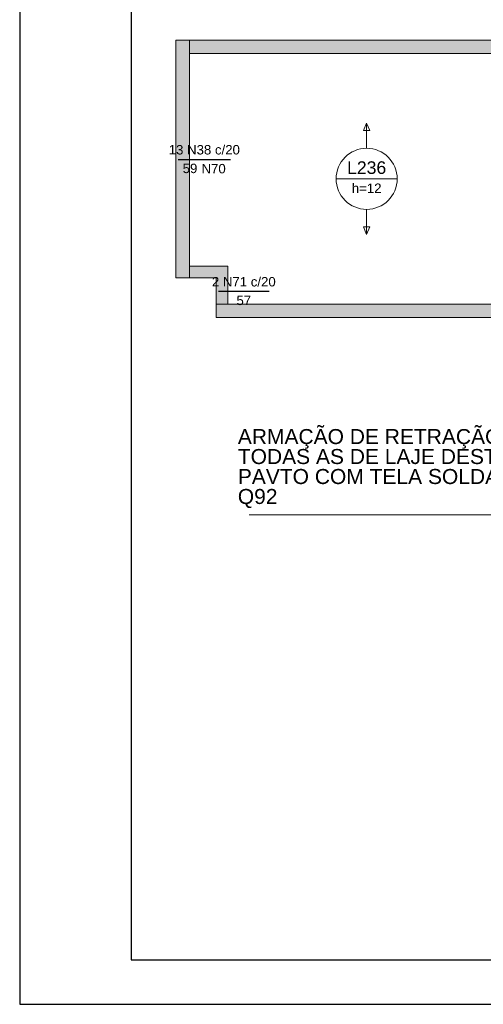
# Model space of a CAD drawing. Header units: millimetres. Extents: x 0 to 84.1, y 0 to 59.4.
# Tile 1 of 8: x 0 to 10.4, y 0 to 22.1. Entities that reach past the tile are written whole.
import ezdxf

# ---------------------------------------------------------------- set-up
doc = ezdxf.new("R2010")
doc.units = ezdxf.units.MM
doc.header["$MEASUREMENT"] = 0
doc.linetypes.add('NULL', pattern=[0])
for name, color, linetype, lineweight in [('CONTRAVENTAMENTOS', 4, 'Continuous', 9), ('Descrição da armadura', 7, 'Continuous', 0), ('DT-Armadura negativa', 4, 'Continuous', 30), ('DT-Hachura viga em laje', 254, 'Continuous', 5), ('DT-Textos', 7, 'Continuous', 5), ('DT-Título', 3, 'Continuous', 20), ('FO-Vigas', 1, 'Continuous', 20), ('Textos armaduras', 7, 'Continuous', 0)]:
    doc.layers.add(name, color=color, linetype=linetype, lineweight=lineweight)
doc.layers.add('SEDUC_MARF', color=1, linetype='Continuous')
doc.layers.add('SEDUC_MARGG', color=7, linetype='Continuous')
doc.styles.add('Arial', font='txt')

msp = doc.modelspace()

# ---------------------------------------------------------------- hatches: boundary and pattern name
at = {"layer": 'DT-Hachura viga em laje', "linetype": 'Continuous'}
for points in [[(3.802, 21.623), (3.802, 21.623), (3.502, 21.623), (3.502, 16.297), (3.802, 16.297), (3.802, 21.623)], [(11.899, 21.473), (11.899, 21.473), (11.899, 21.623), (3.802, 21.623), (3.652, 21.473), (3.802, 21.324), (11.749, 21.324), (11.899, 21.473)], [(4.667, 16.557), (4.667, 16.557), (3.802, 16.557), (3.652, 16.427), (3.802, 16.297), (4.406, 16.297), (4.667, 16.557)], [(4.667, 15.704), (4.667, 15.704), (4.667, 16.557), (4.406, 16.297), (4.406, 15.704), (4.536, 15.554), (4.667, 15.704)], [(11.899, 15.554), (11.899, 15.554), (11.749, 15.704), (4.406, 15.704), (4.406, 15.404), (11.899, 15.404), (11.899, 15.554)]]:
    msp.add_hatch(color=254, dxfattribs=at).paths.add_polyline_path(points)

# ---------------------------------------------------------------- linework, layer by layer
at = {"layer": 'CONTRAVENTAMENTOS'}
msp.add_line((10.924, 10.974), (5.14, 10.974), dxfattribs=at)
at = {"layer": 'DT-Armadura negativa'}
for points in [[(3.552, 18.95), (4.723, 18.95)], [(4.456, 15.99), (5.587, 15.99)]]:
    msp.add_lwpolyline(points, dxfattribs=at)
at = {"layer": 'DT-Textos'}
for p, q in [((7.775, 19.764), (7.705, 19.594)), ((7.846, 19.594), (7.775, 19.764)), ((7.705, 19.594), (7.846, 19.594)), ((7.09, 18.513), (8.461, 18.513)), ((7.846, 17.433), (7.705, 17.433)), ((7.705, 17.433), (7.775, 17.263)), ((7.775, 17.263), (7.846, 17.433))]:
    msp.add_line(p, q, dxfattribs=at)
for points in [[(7.775, 19.199), (7.775, 19.764)], [(7.775, 17.828), (7.775, 17.263)]]:
    msp.add_lwpolyline(points, dxfattribs=at)
msp.add_circle((7.775, 18.513), 0.685, dxfattribs=at)
at = {"layer": 'FO-Vigas'}
for p, q in [((3.502, 21.623), (3.802, 21.623)), ((3.502, 16.296), (3.502, 21.623)), ((3.802, 21.623), (11.899, 21.623)), ((3.802, 16.296), (3.802, 21.623)), ((3.802, 21.323), (11.749, 21.323)), ((3.802, 16.556), (4.666, 16.556)), ((4.666, 15.704), (4.666, 16.556)), ((3.502, 16.296), (3.802, 16.296)), ((3.802, 16.296), (4.406, 16.296)), ((4.406, 15.704), (4.406, 16.296)), ((4.406, 15.704), (4.406, 15.404)), ((4.406, 15.704), (11.749, 15.704)), ((4.406, 15.404), (11.899, 15.404))]:
    msp.add_line(p, q, dxfattribs=at)
at = {"layer": 'SEDUC_MARF'}
msp.add_lwpolyline([(84.1, 59.4), (0, 59.4), (0, 0), (84.1, 0)], close=True, dxfattribs=at)
at = {"layer": 'SEDUC_MARGG'}
msp.add_lwpolyline([(2.5, 1), (83.1, 1), (83.1, 58.4), (2.5, 58.4)], close=True, dxfattribs=at)

# ---------------------------------------------------------------- texts
at = {"layer": 'Descrição da armadura', "linetype": 'NULL', "char_height": 0.2118, "line_spacing_factor": 0.9, "style": 'Arial'}
for s, insert, width, attachment_point in [('13 N38 c/20', (4.137, 19.056), 3.1277, 8), ('N70', (4.617, 18.632), 1.06399, 9), ('2 N71 c/20', (5.022, 16.096), 2.80513, 8)]:
    msp.add_mtext(s, dxfattribs=dict(at, insert=insert, width=width, attachment_point=attachment_point))
at = {"layer": 'DT-Textos', "linetype": 'NULL', "attachment_point": 8, "line_spacing_factor": 0.798, "style": 'Arial'}
for s, insert, char_height, width in [('L236', (7.775, 18.619), 0.2824, 1.7352), ('h=12', (7.775, 18.196), 0.2118, 1.30642)]:
    msp.add_mtext(s, dxfattribs=dict(at, insert=insert, char_height=char_height, width=width))
at = {"layer": 'DT-Título', "linetype": 'NULL', "insert": (4.888, 11.128), "char_height": 0.33676, "width": 6.89927, "attachment_point": 7, "line_spacing_factor": 0.798, "style": 'Arial'}
msp.add_mtext('ARMAÇÃO DE RETRAÇÃO EM TODAS AS DE LAJE DESTE PAVTO COM TELA SOLDADA Q92', dxfattribs=at)
at = {"layer": 'Textos armaduras', "linetype": 'NULL', "char_height": 0.2118, "width": 1.04514, "line_spacing_factor": 0.9, "style": 'Arial'}
for s, insert, attachment_point in [('59', (3.652, 18.853), 1), ('57', (5.022, 15.893), 2)]:
    msp.add_mtext(s, dxfattribs=dict(at, insert=insert, attachment_point=attachment_point))

doc.saveas('drawing.dxf')
